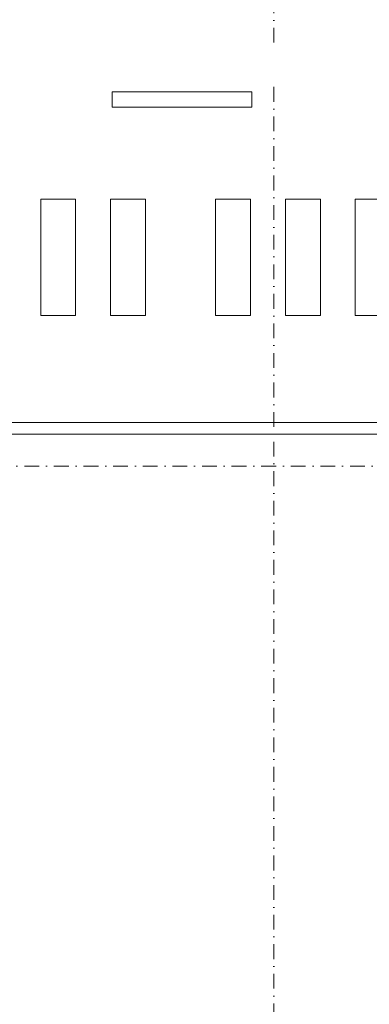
# Model space of a CAD drawing. Header units: millimetres. Extents: x -725694 to 5289369, y -1488057 to 2187451.
# Tile 236 of 256: x 156011 to 165010, y 199431 to 224812. Entities that reach past the tile are written whole.
import ezdxf
from ezdxf import colors
from ezdxf.entities.mleader import LeaderData, LeaderLine
from ezdxf.math import Vec2, Vec3

# ---------------------------------------------------------------- set-up
doc = ezdxf.new("R2010")
doc.units = ezdxf.units.MM
doc.linetypes.add('CENTERX2', pattern=[101.6, 63.5, -12.7, 12.7, -12.7])
doc.linetypes.add('DASHDOT', pattern=[25.4, 12.7, -6.35, 0, -6.35])
for name, color, linetype, lineweight in [('A99_N_txt-popis-50 @ 200', 240, 'Continuous', 9), ('A99_S_kce-pohl', 7, 'Continuous', 5), ('A99_S_osy', 1, 'CENTERX2', 5)]:
    doc.layers.add(name, color=color, linetype=linetype, lineweight=lineweight)
doc.styles.add('A99_popis', font='isocpeur.ttf')

# ---------------------------------------------------------------- blocks, each defined once
blk = doc.blocks.new('světlíky hala D1')
at = {"linetype": 'Continuous', "ltscale": 25}
for p, q in [((-18040, -8425), (-21640, -8425)), ((-21640, -8825), (-21640, -8425)), ((-18040, -8825), (-18040, -8425)), ((-18040, -8825), (-21640, -8825)), ((-23480, -11192), (-22580, -11192)), ((-23480, -14192), (-23480, -11192)), ((-22580, -14192), (-22580, -11192)), ((-21680, -11192), (-20780, -11192)), ((-21680, -14192), (-21680, -11192)), ((-20780, -14192), (-20780, -11192)), ((-18980, -11192), (-18080, -11192)), ((-18980, -14192), (-18980, -11192)), ((-18080, -14192), (-18080, -11192)), ((-17180, -11192), (-16280, -11192)), ((-17180, -14192), (-17180, -11192)), ((-16280, -14192), (-16280, -11192)), ((-15380, -11192), (-14480, -11192)), ((-15380, -14192), (-15380, -11192)), ((-23480, -14192), (-22580, -14192)), ((-21680, -14192), (-20780, -14192)), ((-18980, -14192), (-18080, -14192)), ((-17180, -14192), (-16280, -14192)), ((-15380, -14192), (-14480, -14192))]:
    blk.add_line(p, q, dxfattribs=at)

msp = doc.modelspace()

# ---------------------------------------------------------------- linework, layer by layer
at = {"layer": 'A99_S_kce-pohl', "linetype": 'Continuous', "ltscale": 25}
for p, q in [((138850, 214430), (166570, 214430)), ((151100, 214130), (166270, 214130))]:
    msp.add_line(p, q, dxfattribs=at)
at = {"layer": 'A99_S_osy', "linetype": 'DASHDOT', "lineweight": 5, "ltscale": 30}
for points in [[(162550, 234510), (162550, 174390)], [(179375, 213300), (4375, 213300)]]:
    msp.add_lwpolyline(points, dxfattribs=at)

# ---------------------------------------------------------------- block references
at = {"layer": 'A99_S_kce-pohl', "linetype": 'Continuous', "ltscale": 25}
msp.add_blockref('světlíky hala D1', (180030, 231380), dxfattribs=at)

# ---------------------------------------------------------------- next in the draw order: leaders
at = {"layer": 'A99_N_txt-popis-50 @ 200', "lineweight": 9}
ml = msp.add_multileader_mtext('Standard', dxfattribs=at)
ml.set_content("\\A1;{\\C256;ponechat stávající obloukový světlík (osy 8\\A0;\\fArial|b0|i0|c238|p34;\\H1.08333x;\\C1;'\\A1;\\fISOCPEUR|b0|i0|c238|p34;\\H0.92308x;\\C256; až 13\\A0;\\fArial|b0|i0|c238|p34;\\H1.08333x;\\C1;')}", color=1, style='A99_popis')
ml.set_leader_properties(color=256, linetype='ByLayer', lineweight=-1)
ml.build(insert=Vec2(0, 0))
ml.multileader.update_dxf_attribs({"dogleg_length": 200, "arrow_head_size": 300, "scale": 200})
ctx = ml.context
ctx.base_point, ctx.scale, ctx.char_height, ctx.arrow_head_size, ctx.landing_gap_size, ctx.plane_origin = Vec3(91675, 223551.1), 200, 800, 300, 1000, Vec3(89551.4, 215456.1)
notes = []
notes.append((ctx, [(0, (1, 1, 0), (90875, 223551.1), (1, 0), 800, [(0, [(90875, 222300)], 0, [])])]))
ctx.mtext.insert, ctx.mtext.width, ctx.mtext.defined_height, ctx.mtext.flow_direction = Vec3(92675, 224078.5), 25983.471, 1247.5, 5
ctx.mtext.has_bg_fill, ctx.mtext.bg_color, ctx.mtext.bg_scale_factor, ctx.mtext.bg_transparency, ctx.mtext.use_window_bg_color = 1, -1073741824, 1, 0, 1
for ctx, leaders in notes:
    for number, flags, end, landing, length, lines in leaders:
        leader = LeaderData()
        leader.index, (leader.has_last_leader_line, leader.has_dogleg_vector, leader.attachment_direction) = number, flags
        leader.last_leader_point, leader.dogleg_vector, leader.dogleg_length = Vec3(end), Vec3(landing), length
        for number, points, colour, breaks in lines:
            line = LeaderLine()
            line.index, line.vertices, line.color, line.breaks = number, Vec3.list(points), colors.encode_raw_color(colour), breaks
            leader.lines.append(line)
        ctx.leaders.append(leader)

doc.saveas('drawing.dxf')
